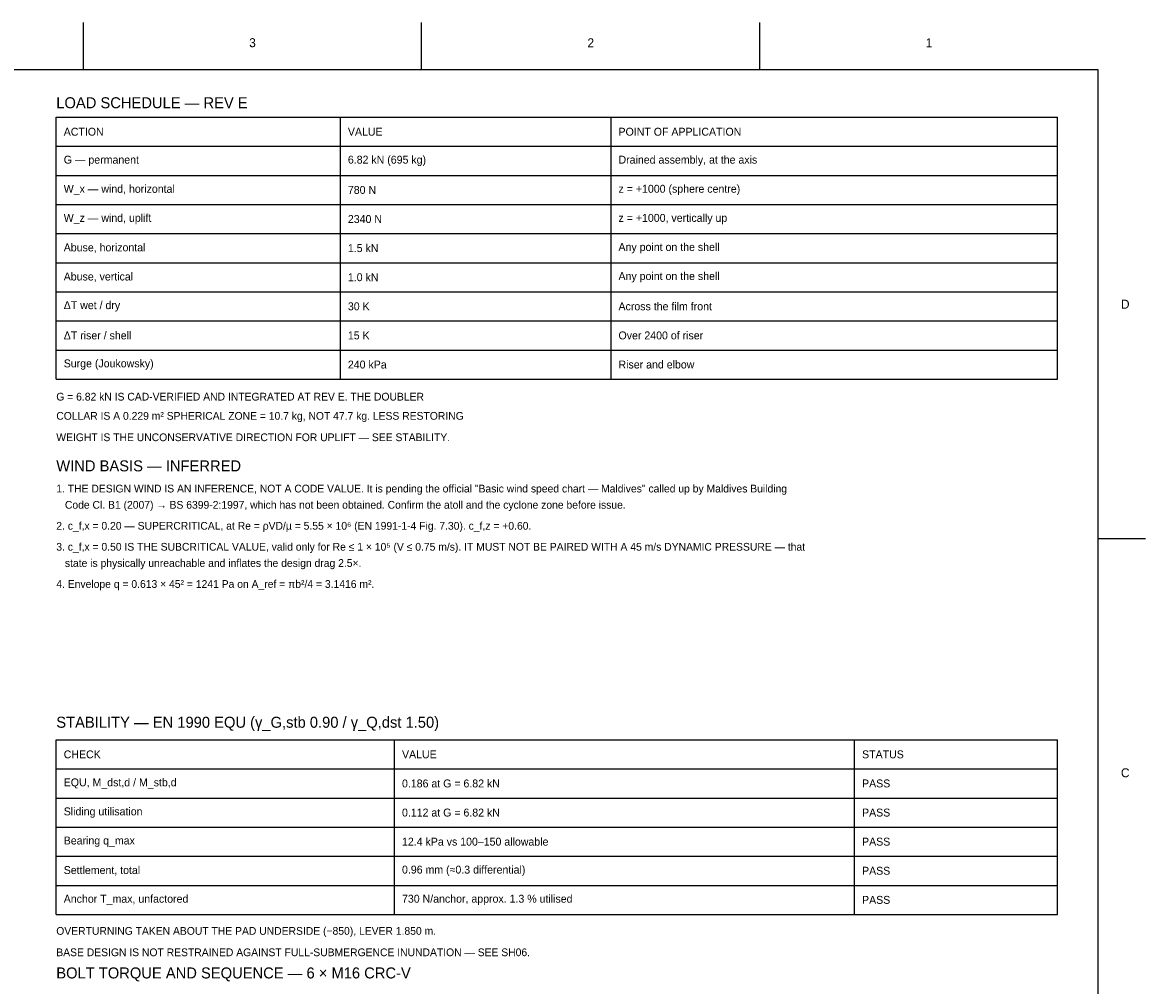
# Model space of a CAD drawing. Header units: millimetres. Extents: x 3 to 417, y 2 to 294.
# Tile 4 of 4: x 251 to 417, y 152 to 294. Entities that reach past the tile are written whole.
import ezdxf

# ---------------------------------------------------------------- set-up
doc = ezdxf.new("R2010")
doc.units = ezdxf.units.MM
for name, color, linetype in [('DIM', 3, 'Continuous'), ('TEXT', 2, 'Continuous'), ('TITLEBLOCK', 7, 'Continuous')]:
    doc.layers.add(name, color=color, linetype=linetype)

msp = doc.modelspace()

# ---------------------------------------------------------------- linework, layer by layer
at = {"layer": 'DIM'}
for p, q in [((256, 280), (404, 280)), ((256, 241.3), (256, 280)), ((298, 241.3), (298, 280)), ((338, 241.3), (338, 280)), ((404, 241.3), (404, 280)), ((256, 275.7), (404, 275.7)), ((256, 271.4), (404, 271.4)), ((256, 267.1), (404, 267.1)), ((256, 262.8), (404, 262.8)), ((256, 258.5), (404, 258.5)), ((256, 254.2), (404, 254.2)), ((256, 249.9), (404, 249.9)), ((256, 245.6), (404, 245.6)), ((256, 241.3), (404, 241.3)), ((256, 188), (404, 188)), ((256, 162.2), (256, 188)), ((306, 162.2), (306, 188)), ((374, 162.2), (374, 188)), ((404, 162.2), (404, 188)), ((256, 183.7), (404, 183.7)), ((256, 179.4), (404, 179.4)), ((256, 175.1), (404, 175.1)), ((256, 170.8), (404, 170.8)), ((256, 166.5), (404, 166.5)), ((256, 162.2), (404, 162.2))]:
    msp.add_line(p, q, dxfattribs=at)
at = {"layer": 'TITLEBLOCK'}
for p, q in [((260, 287), (260, 294)), ((310, 287), (310, 294)), ((360, 287), (360, 294)), ((410, 217.75), (417, 217.75))]:
    msp.add_line(p, q, dxfattribs=at)
msp.add_lwpolyline([(10, 10), (410, 10), (410, 287), (10, 287)], close=True, dxfattribs=at)

# ---------------------------------------------------------------- texts
at = {"layer": 'TEXT'}
for s, insert, char_height, attachment_point in [('LOAD SCHEDULE — REV E', (256, 281.3), 1.62662, 7), ('ACTION', (257.1, 277.85), 1.1691, 4), ('VALUE', (299.1, 277.85), 1.1691, 4), ('POINT OF APPLICATION', (339.1, 277.85), 1.16914, 4), ('G — permanent', (257.1, 273.55), 1.16914, 4), ('6.82 kN (695 kg)', (299.1, 273.55), 1.16914, 4), ('Drained assembly, at the axis', (339.1, 273.55), 1.16914, 4), ('W_x — wind, horizontal', (257.1, 269.25), 1.16914, 4), ('780 N', (299.1, 269.25), 1.1691, 4), ('z = +1000 (sphere centre)', (339.1, 269.25), 1.16914, 4), ('W_z — wind, uplift', (257.1, 264.95), 1.16914, 4), ('2340 N', (299.1, 264.95), 1.1691, 4), ('z = +1000, vertically up', (339.1, 264.95), 1.16914, 4), ('Abuse, horizontal', (257.1, 260.65), 1.16914, 4), ('1.5 kN', (299.1, 260.65), 1.1691, 4), ('Any point on the shell', (339.1, 260.65), 1.16914, 4), ('Abuse, vertical', (257.1, 256.35), 1.16914, 4), ('1.0 kN', (299.1, 256.35), 1.1691, 4), ('Any point on the shell', (339.1, 256.35), 1.16914, 4), ('ΔT wet / dry', (257.1, 252.05), 1.16914, 4), ('30 K', (299.1, 252.05), 1.1691, 4), ('Across the film front', (339.1, 252.05), 1.16914, 4), ('ΔT riser / shell', (257.1, 247.75), 1.16914, 4), ('15 K', (299.1, 247.75), 1.1691, 4), ('Over 2400 of riser', (339.1, 247.75), 1.16914, 4), ('Surge (Joukowsky)', (257.1, 243.45), 1.16914, 4), ('240 kPa', (299.1, 243.45), 1.1691, 4), ('Riser and elbow', (339.1, 243.45), 1.16914, 4), ('G = 6.82 kN IS CAD-VERIFIED AND INTEGRATED AT REV E. THE DOUBLER', (256, 238.7), 1.14372, 4), ('COLLAR IS A 0.229 m² SPHERICAL ZONE = 10.7 kg, NOT 47.7 kg. LESS RESTORING', (256, 235.7), 1.14372, 4), ('WEIGHT IS THE UNCONSERVATIVE DIRECTION FOR UPLIFT — SEE STABILITY.', (256, 232.7), 1.14372, 4), ('WIND BASIS — INFERRED', (256, 229.3), 1.62662, 1), ('1. THE DESIGN WIND IS AN INFERENCE, NOT A CODE VALUE. It is pending the official "Basic wind speed chart — Maldives" called up by Maldives Building', (256, 225.7), 1.14372, 1), ('   Code Cl. B1 (2007) → BS 6399-2:1997, which has not been obtained. Confirm the atoll and the cyclone zone before issue.', (256, 223.3), 1.14372, 1), ('2. c_f,x = 0.20 — SUPERCRITICAL, at Re = ρVD/µ = 5.55 × 10⁶ (EN 1991-1-4 Fig. 7.30). c_f,z = +0.60.', (256, 220.2), 1.14372, 1), ('3. c_f,x = 0.50 IS THE SUBCRITICAL VALUE, valid only for Re ≤ 1 × 10⁵ (V ≤ 0.75 m/s). IT MUST NOT BE PAIRED WITH A 45 m/s DYNAMIC PRESSURE — that', (256, 217.1), 1.14372, 1), ('   state is physically unreachable and inflates the design drag 2.5×.', (256, 214.7), 1.14372, 1), ('4. Envelope q = 0.613 × 45² = 1241 Pa on A_ref = πb²/4 = 3.1416 m².', (256, 211.6), 1.14372, 1), ('STABILITY — EN 1990 EQU (γ_G,stb 0.90 / γ_Q,dst 1.50)', (256, 189.3), 1.62662, 7), ('CHECK', (257.1, 185.85), 1.1691, 4), ('VALUE', (307.1, 185.85), 1.1691, 4), ('STATUS', (375.1, 185.85), 1.1691, 4), ('EQU, M_dst,d / M_stb,d', (257.1, 181.55), 1.16914, 4), ('0.186 at G = 6.82 kN', (307.1, 181.55), 1.16914, 4), ('PASS', (375.1, 181.55), 1.1691, 4), ('Sliding utilisation', (257.1, 177.25), 1.16914, 4), ('0.112 at G = 6.82 kN', (307.1, 177.25), 1.16914, 4), ('PASS', (375.1, 177.25), 1.1691, 4), ('Bearing q_max', (257.1, 172.95), 1.16914, 4), ('12.4 kPa vs 100–150 allowable', (307.1, 172.95), 1.16914, 4), ('PASS', (375.1, 172.95), 1.1691, 4), ('Settlement, total', (257.1, 168.65), 1.16914, 4), ('0.96 mm (≈0.3 differential)', (307.1, 168.65), 1.16914, 4), ('PASS', (375.1, 168.65), 1.1691, 4), ('Anchor T_max, unfactored', (257.1, 164.35), 1.16914, 4), ('730 N/anchor, approx. 1.3 % utilised', (307.1, 164.35), 1.16914, 4), ('PASS', (375.1, 164.35), 1.1691, 4), ('OVERTURNING TAKEN ABOUT THE PAD UNDERSIDE (−850), LEVER 1.850 m.', (256, 159.6), 1.14372, 4), ('BASE DESIGN IS NOT RESTRAINED AGAINST FULL-SUBMERGENCE INUNDATION — SEE SH06.', (256, 156.6), 1.14372, 4), ('BOLT TORQUE AND SEQUENCE — 6 × M16 CRC-V', (256, 152.3), 1.62662, 7)]:
    msp.add_mtext(s, dxfattribs=dict(at, insert=insert, char_height=char_height, attachment_point=attachment_point))
at = {"layer": 'TITLEBLOCK', "char_height": 1.322, "attachment_point": 5}
for s, insert in [('3', (285, 291)), ('2', (335, 291)), ('1', (385, 291)), ('D', (414, 252.375)), ('C', (414, 183.125))]:
    msp.add_mtext(s, dxfattribs=dict(at, insert=insert))

doc.saveas('drawing.dxf')
